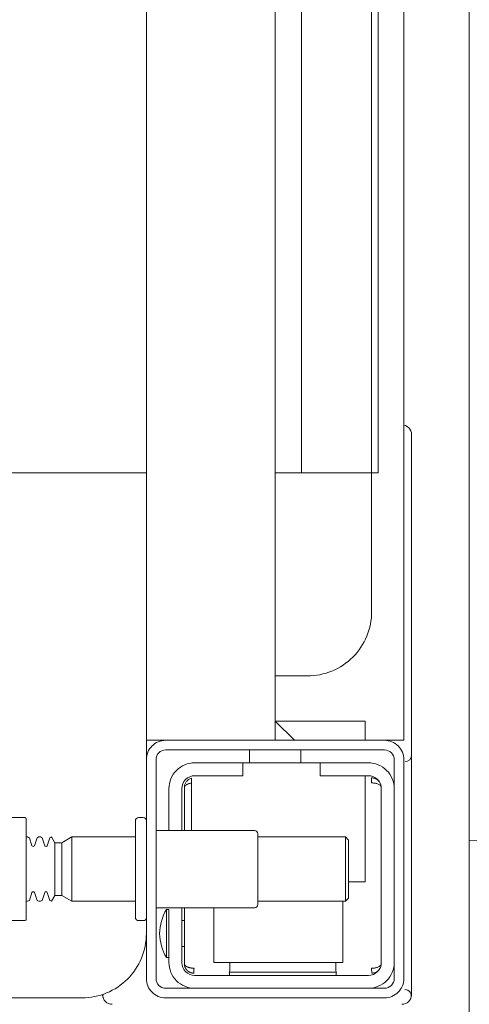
# Model space of a CAD drawing. Header units: millimetres. Extents: x -1893473 to 942156, y -568027 to 942944.
# Tile 158 of 256: x 152737 to 152807, y -497250 to -497097. Entities that reach past the tile are written whole.
import ezdxf
from ezdxf.enums import TextEntityAlignment as Align

# ---------------------------------------------------------------- set-up
doc = ezdxf.new("R2010")
doc.units = ezdxf.units.MM
doc.header["$LTSCALE"] = 0.2
doc.layers.get('0').update_dxf_attribs({"lineweight": 0})
for name, color, linetype, lineweight in [('!! 0_Opis_pom', 9, 'Continuous', 13), ('!! 1_OPIS POM NOWE', 140, 'Continuous', 5), ('!! 2 ZABUDOWA GK-MDF', 54, 'Continuous', 13), ('!! 2_wypos-sanitarne', 240, 'Continuous', 9), ('P-Opis nadproża', 150, 'Continuous', 9)]:
    doc.layers.add(name, color=color, linetype=linetype, lineweight=lineweight)
doc.layers.add('!!_@ wypos sanit nd', color=7, linetype='Continuous', lineweight=0, plot=False)
doc.styles.add('ARIAL', font='tahoma.ttf')

# ---------------------------------------------------------------- blocks, each defined once
blk = doc.blocks.new('A$Cff2eaf8b')
for points in [[(-0.15993, -0.0325), (-0.17249, -0.0325, 0.405519), (-0.172, -0.032), (-0.172, -0.0313, 0.414214), (-0.1725, -0.0308), (-0.1875, -0.0308, 0.414214), (-0.188, -0.0313), (-0.188, -0.032, 0.405519), (-0.18751, -0.0325), (-0.19, -0.0325, -0.414214), (-0.2, -0.0225), (-0.2, 0.0575, -0.266001), (-0.19506, 0.06612)], [(-0.188, 0.06265), (-0.188, -0.01362, 0.414214), (-0.1878, -0.01382), (-0.17545, -0.01382), (-0.1722, -0.01382, 0.414214), (-0.172, -0.01362), (-0.172, -0.00982)], [(-0.185, -0.01382), (-0.185, -0.01406, -0.050055), (-0.18485, -0.01432), (-0.18364, -0.01473, -0.719897), (-0.18364, -0.01511), (-0.18485, -0.01552, -0.050055), (-0.185, -0.01578), (-0.185, -0.01606, -0.050055), (-0.18485, -0.01632), (-0.18364, -0.01673, -0.719897), (-0.18364, -0.01711), (-0.18485, -0.01752, -0.050055), (-0.185, -0.01778), (-0.1841, -0.0183), (-0.1841, -0.01936), (-0.185, -0.02092), (-0.185, -0.0308)], [(-0.175, -0.01382), (-0.175, -0.01406, 0.050055), (-0.17515, -0.01432), (-0.17636, -0.01473, 0.719897), (-0.17636, -0.01511), (-0.17515, -0.01552, 0.050055), (-0.175, -0.01578), (-0.175, -0.01606, 0.050055), (-0.17515, -0.01632), (-0.17636, -0.01673, 0.719897), (-0.17636, -0.01711), (-0.17515, -0.01752, 0.050055), (-0.175, -0.01778), (-0.1759, -0.0183), (-0.1759, -0.01936), (-0.175, -0.02092), (-0.175, -0.0308)], [(-0.20011, -0.02584, 0.091301), (-0.20056, -0.02614, 0.198909), (-0.20099, -0.02721)], [(-0.19945, -0.02578, 0.170835), (-0.20011, -0.02584)], [(-0.18625, -0.03562, 0.119096), (-0.19, -0.03454, 0.119096), (-0.19375, -0.03562)], [(-0.186, -0.034), (-0.186, -0.0493, 0.414214), (-0.1855, -0.0498), (-0.1745, -0.0498, 0.414214), (-0.174, -0.0493), (-0.174, -0.034)], [(-0.1985, -0.04, -0.414214), (-0.1945, -0.036), (-0.18625, -0.036), (-0.18625, -0.03562), (-0.19375, -0.03562), (-0.19375, -0.036)], [(-0.174, -0.036), (-0.1675, -0.036, -0.414214), (-0.1635, -0.04), (-0.16353, -0.0395)], [(-0.186, -0.038), (-0.1945, -0.038, 0.414214), (-0.1965, -0.04), (-0.1965, -0.067, 0.414214), (-0.1945, -0.069), (-0.1675, -0.069, 0.414214), (-0.1655, -0.067), (-0.1655, -0.0595), (-0.1635, -0.0595), (-0.1635, -0.04)], [(-0.1635, -0.0475), (-0.1655, -0.0475), (-0.1655, -0.04, 0.414214), (-0.1675, -0.038), (-0.174, -0.038)], [(-0.1945, -0.06193), (-0.19515, -0.06194), (-0.19542, -0.06194), (-0.1956, -0.06194), (-0.19567, -0.06194, 0.116465), (-0.19589, -0.062), (-0.19601, -0.06205), (-0.19601, -0.04535), (-0.19589, -0.0454, 0.116465), (-0.19567, -0.04546), (-0.19542, -0.04546), (-0.19515, -0.04546), (-0.1945, -0.04547)], [(-0.15, -0.0525), (-0.15, -0.0575, 0.414214), (-0.14, -0.0675), (-0.11847, -0.0675), (-0.11847, -0.0525)], [(-0.1675, -0.071, 0.414214), (-0.1635, -0.067), (-0.1635, -0.0595)], [(-0.1985, -0.067, 0.414214), (-0.1945, -0.071)], [(-0.20099, -0.0722, 0.198909), (-0.20056, -0.07326, 0.091301), (-0.20011, -0.07356)], [(-0.16237, -0.07369), (-0.1625, -0.07369), (-0.16269, -0.07369), (-0.16294, -0.07369), (-0.16323, -0.07369), (-0.16357, -0.07369), (-0.16393, -0.07369), (-0.16428, -0.07369), (-0.19771, -0.07369), (-0.19841, -0.07369), (-0.19903, -0.07369), (-0.19948, -0.07369), (-0.19961, -0.07369), (-0.19973, -0.07367), (-0.19984, -0.07365), (-0.20003, -0.07359, 0.517033), (-0.1987, -0.07266)], [(-0.1633, -0.0727, 0.412536), (-0.1623, -0.0737), (-0.11251, -0.0737), (-0.11222, -0.07367), (-0.11194, -0.07358), (-0.11168, -0.07345), (-0.11145, -0.07326), (-0.11126, -0.07304), (-0.11112, -0.07278), (-0.11104, -0.0725)]]:
    blk.add_lwpolyline(points, format="xyb")
for points in [[(-0.11847, -0.0325), (-0.11847, 0.0575), (0.11153, 0.0575), (0.11153, -0.0325)], [(-0.1841, -0.0183), (-0.1759, -0.0183)], [(-0.1759, -0.01936), (-0.1841, -0.01936)], [(-0.175, -0.02092), (-0.185, -0.02092)], [(-0.20001, -0.0258), (-0.19988, -0.02576), (-0.19976, -0.02573), (-0.19963, -0.02571), (-0.19948, -0.02571)], [(-0.16, -0.0355), (-0.16, -0.0325), (0.16, -0.0325), (0.16, -0.0355)], [(-0.16, -0.0485), (-0.16, -0.0365)], [(-0.192, -0.038), (-0.192, -0.0384)], [(-0.188, -0.038), (-0.188, -0.0384)], [(-0.19478, -0.0384), (-0.186, -0.0384)], [(-0.16664, -0.0395), (-0.16666, -0.03934), (-0.16669, -0.03923), (-0.16672, -0.03912), (-0.16675, -0.03902), (-0.16679, -0.03892), (-0.16684, -0.03881), (-0.16689, -0.03872), (-0.16695, -0.03863), (-0.16702, -0.03855), (-0.1671, -0.03848), (-0.16718, -0.03843), (-0.16729, -0.0384), (-0.16718, -0.03841), (-0.16708, -0.03842), (-0.16696, -0.03845), (-0.16686, -0.03848), (-0.16677, -0.03851), (-0.16666, -0.03856), (-0.16657, -0.03861), (-0.16646, -0.03868), (-0.16636, -0.03876), (-0.16627, -0.03884), (-0.16618, -0.03894), (-0.1661, -0.03904), (-0.16603, -0.03915), (-0.16598, -0.03926), (-0.16593, -0.03938), (-0.16589, -0.0395), (-0.174, -0.0395)], [(-0.174, -0.0384), (-0.16722, -0.0384)], [(-0.185, -0.063), (-0.1945, -0.063), (-0.1945, -0.043), (-0.186, -0.043)], [(-0.19591, -0.04539), (-0.19602, -0.04539), (-0.19616, -0.04539), (-0.19632, -0.04539), (-0.1965, -0.04539)], [(-0.1615, -0.0485), (-0.1635, -0.0485)], [(-0.185, -0.0498), (-0.185, -0.06342), (-0.1845, -0.06392), (-0.1755, -0.06392), (-0.175, -0.06342), (-0.175, -0.0498)], [(0.16, -0.0555), (0.157, -0.0525), (0.16, -0.0525), (-0.16, -0.0525), (-0.157, -0.0525), (-0.16, -0.0555)], [(-0.157, -0.0525), (-0.157, -0.0665), (-0.16, -0.0665)], [(0.10602, -0.0525), (0.10602, -0.05658), (-0.11847, -0.05658)], [(-0.1615, -0.0565), (-0.1635, -0.0565)], [(-0.1965, -0.06201), (-0.19632, -0.06201), (-0.19616, -0.06201), (-0.19602, -0.06201), (-0.19591, -0.06201)], [(-0.175, -0.06342), (-0.185, -0.06342)], [(-0.182, -0.06392), (-0.182, -0.0665), (-0.1655, -0.0665)], [(-0.16636, -0.06865), (-0.16625, -0.06854), (-0.16619, -0.06847), (-0.16612, -0.06839), (-0.16606, -0.0683), (-0.16601, -0.0682), (-0.16596, -0.06811), (-0.16592, -0.06801), (-0.16589, -0.0679), (-0.16586, -0.0678), (-0.16584, -0.06769), (-0.16583, -0.06759), (-0.16583, -0.06749), (-0.16593, -0.0675), (-0.16607, -0.0675), (-0.1663, -0.0675), (-0.16641, -0.0675), (-0.16651, -0.0675), (-0.16661, -0.0675), (-0.16661, -0.0676), (-0.16662, -0.0677), (-0.16663, -0.0678), (-0.16664, -0.0679), (-0.16665, -0.068), (-0.16667, -0.06811), (-0.1667, -0.06821), (-0.16673, -0.06831), (-0.16676, -0.06841), (-0.1668, -0.06852), (-0.16685, -0.06862), (-0.1669, -0.06871), (-0.16697, -0.0688), (-0.16704, -0.06887), (-0.16712, -0.06893), (-0.16725, -0.069), (-0.19475, -0.069), (-0.19493, -0.0689), (-0.19501, -0.06882), (-0.19508, -0.06874), (-0.19513, -0.06865), (-0.19518, -0.06855), (-0.19522, -0.06846), (-0.19526, -0.06835), (-0.19529, -0.06825), (-0.19532, -0.06813), (-0.19534, -0.06803), (-0.19536, -0.06793), (-0.19537, -0.06783), (-0.19538, -0.06772), (-0.19539, -0.0676), (-0.19539, -0.0675), (-0.19617, -0.06751), (-0.19616, -0.06762), (-0.19615, -0.06772), (-0.19613, -0.06783), (-0.19611, -0.06793), (-0.19607, -0.06803), (-0.19603, -0.06813), (-0.19598, -0.06823), (-0.19593, -0.06832), (-0.19586, -0.06841), (-0.19579, -0.06849), (-0.19572, -0.06857), (-0.19563, -0.06865)], [(-0.03305, -0.0725), (-0.16, -0.0725), (-0.16, -0.0695)]]:
    blk.add_lwpolyline(points)
for points in [[(-0.2, -0.0695), (-0.2, -0.0355, -0.414214), (-0.197, -0.0325), (-0.163, -0.0325, -0.414214), (-0.16, -0.0355), (-0.16, -0.0695, -0.414214), (-0.163, -0.0725), (-0.197, -0.0725, -0.414214)], [(-0.1615, -0.0355), (-0.1615, -0.0695, -0.414214), (-0.163, -0.071), (-0.197, -0.071, -0.414214), (-0.1985, -0.0695), (-0.1985, -0.0355, -0.414214), (-0.197, -0.034), (-0.163, -0.034, -0.414214)]]:
    blk.add_lwpolyline(points, format="xyb", close=True)
for points in [[(-0.19467, -0.0384), (-0.19467, -0.0384), (-0.19467, -0.0384), (-0.19466, -0.0384), (-0.19466, -0.0384), (-0.19466, -0.0384), (-0.19466, -0.0384), (-0.19466, -0.0384), (-0.19466, -0.0384), (-0.19466, -0.0384), (-0.19466, -0.0384), (-0.19466, -0.0384), (-0.19466, -0.0384), (-0.19466, -0.0384), (-0.19466, -0.0384), (-0.19467, -0.0384), (-0.19467, -0.0384), (-0.19467, -0.0384), (-0.19467, -0.0384), (-0.19467, -0.0384), (-0.19468, -0.0384), (-0.19468, -0.0384), (-0.19468, -0.0384), (-0.19469, -0.0384), (-0.1947, -0.0384), (-0.19471, -0.0384), (-0.19471, -0.0384), (-0.19471, -0.0384), (-0.19471, -0.0384), (-0.19472, -0.0384), (-0.19472, -0.0384), (-0.19472, -0.0384), (-0.19472, -0.03841), (-0.19473, -0.03841), (-0.19473, -0.03841), (-0.19473, -0.03841), (-0.19473, -0.03841), (-0.19473, -0.03841), (-0.19474, -0.03841), (-0.19474, -0.03841), (-0.19474, -0.03841), (-0.19474, -0.03841), (-0.19474, -0.03841), (-0.19474, -0.03841), (-0.19475, -0.03841), (-0.19475, -0.03841), (-0.19475, -0.03841), (-0.19475, -0.03841), (-0.19476, -0.03841), (-0.19476, -0.03841), (-0.19476, -0.03841), (-0.19476, -0.03841), (-0.19477, -0.03842), (-0.19477, -0.03842), (-0.19477, -0.03842), (-0.19478, -0.03842), (-0.19479, -0.03842), (-0.19479, -0.03842), (-0.1948, -0.03843), (-0.19481, -0.03843), (-0.19481, -0.03843), (-0.19482, -0.03844), (-0.19483, -0.03844), (-0.19484, -0.03844), (-0.19484, -0.03845), (-0.19485, -0.03845), (-0.19486, -0.03845), (-0.19486, -0.03846), (-0.19487, -0.03846), (-0.19488, -0.03847), (-0.19489, -0.03847), (-0.19489, -0.03848), (-0.1949, -0.03848), (-0.19491, -0.03849), (-0.19491, -0.03849), (-0.19492, -0.0385), (-0.19493, -0.0385), (-0.19493, -0.03851), (-0.19494, -0.03851), (-0.19495, -0.03852), (-0.19495, -0.03852), (-0.19496, -0.03853), (-0.19497, -0.03854), (-0.19497, -0.03854), (-0.19498, -0.03855), (-0.19499, -0.03856), (-0.19499, -0.03856), (-0.195, -0.03857), (-0.19501, -0.03858), (-0.19501, -0.03859), (-0.19502, -0.03859), (-0.19503, -0.0386), (-0.19503, -0.03861), (-0.19504, -0.03862), (-0.19505, -0.03862), (-0.19505, -0.03863), (-0.19506, -0.03864), (-0.19507, -0.03865), (-0.19507, -0.03866), (-0.19508, -0.03867), (-0.19508, -0.03868), (-0.19509, -0.03869), (-0.1951, -0.03869), (-0.1951, -0.0387), (-0.19511, -0.03871), (-0.19511, -0.03872), (-0.19512, -0.03873), (-0.19512, -0.03874), (-0.19513, -0.03875), (-0.19514, -0.03876), (-0.19514, -0.03877), (-0.19515, -0.03878), (-0.19515, -0.03879), (-0.19516, -0.0388), (-0.19516, -0.03881), (-0.19517, -0.03882), (-0.19517, -0.03884), (-0.19518, -0.03885), (-0.19518, -0.03886), (-0.19519, -0.03887), (-0.1952, -0.03888), (-0.1952, -0.03889), (-0.19521, -0.0389), (-0.19521, -0.03891), (-0.19521, -0.03893), (-0.19522, -0.03894), (-0.19522, -0.03895), (-0.19523, -0.03896), (-0.19523, -0.03897), (-0.19524, -0.03899), (-0.19524, -0.039), (-0.19525, -0.03901), (-0.19525, -0.03902), (-0.19526, -0.03905), (-0.19527, -0.03907), (-0.19528, -0.0391), (-0.19528, -0.03912), (-0.19529, -0.03915), (-0.1953, -0.03918), (-0.19531, -0.0392), (-0.19531, -0.03923), (-0.19532, -0.03926), (-0.19532, -0.03928), (-0.19533, -0.03931), (-0.19533, -0.03933), (-0.19534, -0.03936), (-0.19534, -0.03939), (-0.19535, -0.03941), (-0.19535, -0.03944), (-0.19536, -0.03947), (-0.19536, -0.03949), (-0.19536, -0.03952), (-0.19537, -0.03955), (-0.19537, -0.03957), (-0.19537, -0.0396), (-0.19537, -0.03961), (-0.19537, -0.03962), (-0.19538, -0.03963), (-0.19538, -0.03963), (-0.19538, -0.03964), (-0.19538, -0.03965), (-0.19538, -0.03965), (-0.19538, -0.03966), (-0.19538, -0.03966), (-0.19538, -0.03967), (-0.19538, -0.03967), (-0.19538, -0.03968), (-0.19538, -0.03969), (-0.19538, -0.03969), (-0.19538, -0.0397), (-0.19538, -0.0397), (-0.19538, -0.0397), (-0.19538, -0.03971), (-0.19538, -0.03971), (-0.19538, -0.03972), (-0.19538, -0.03972), (-0.19538, -0.03972), (-0.19538, -0.03973), (-0.19538, -0.03973), (-0.19538, -0.03973), (-0.19538, -0.03974), (-0.19538, -0.03974), (-0.19538, -0.03974), (-0.19538, -0.03974), (-0.19538, -0.03975), (-0.19538, -0.03975), (-0.19538, -0.03975), (-0.19538, -0.03976), (-0.19538, -0.03976), (-0.19538, -0.03977), (-0.19538, -0.03977), (-0.19539, -0.03978), (-0.19539, -0.03978), (-0.19539, -0.03979), (-0.19539, -0.03979), (-0.19539, -0.03979), (-0.19539, -0.0398), (-0.19539, -0.0398), (-0.19539, -0.03981), (-0.19539, -0.03981), (-0.19539, -0.03982), (-0.19538, -0.03982), (-0.19538, -0.03983), (-0.19538, -0.03983), (-0.19538, -0.03984), (-0.19538, -0.03984), (-0.19538, -0.03984), (-0.19538, -0.03985), (-0.19538, -0.03986), (-0.19538, -0.03986), (-0.19538, -0.03987), (-0.19538, -0.03987), (-0.19538, -0.03987), (-0.19538, -0.03988), (-0.19538, -0.03988), (-0.19538, -0.03989), (-0.19538, -0.03989), (-0.19538, -0.03989), (-0.19538, -0.03989), (-0.19538, -0.0399), (-0.19538, -0.0399), (-0.19539, -0.0399), (-0.19539, -0.0399), (-0.19539, -0.0399), (-0.19539, -0.0399), (-0.19539, -0.0399), (-0.19539, -0.03991), (-0.1954, -0.03991), (-0.1954, -0.03991), (-0.1954, -0.03991), (-0.1954, -0.03991), (-0.1954, -0.03991), (-0.19541, -0.03991), (-0.19541, -0.03991), (-0.19542, -0.03991), (-0.19542, -0.03991), (-0.19543, -0.0399), (-0.19544, -0.0399), (-0.19545, -0.0399), (-0.19545, -0.0399), (-0.19546, -0.0399), (-0.19546, -0.0399), (-0.19547, -0.0399), (-0.19547, -0.0399), (-0.19548, -0.0399), (-0.19549, -0.0399), (-0.1955, -0.0399), (-0.1955, -0.0399), (-0.19551, -0.0399), (-0.19552, -0.0399), (-0.19553, -0.0399), (-0.19554, -0.0399), (-0.19555, -0.0399), (-0.19556, -0.0399), (-0.19557, -0.0399), (-0.19558, -0.0399), (-0.19559, -0.0399), (-0.19561, -0.0399), (-0.19564, -0.0399), (-0.19566, -0.0399), (-0.19568, -0.0399), (-0.1957, -0.0399), (-0.19574, -0.0399), (-0.19576, -0.0399), (-0.19578, -0.0399), (-0.19595, -0.0399), (-0.19596, -0.0399), (-0.19598, -0.0399), (-0.19599, -0.0399), (-0.19601, -0.0399), (-0.19602, -0.0399), (-0.19603, -0.0399), (-0.19604, -0.0399), (-0.19605, -0.0399), (-0.19606, -0.0399), (-0.19607, -0.0399), (-0.19608, -0.0399), (-0.19609, -0.0399), (-0.1961, -0.0399), (-0.19611, -0.0399), (-0.19612, -0.0399), (-0.19613, -0.03989), (-0.19614, -0.03989), (-0.19614, -0.03989), (-0.19615, -0.03989), (-0.19615, -0.03989), (-0.19615, -0.03989), (-0.19615, -0.03989), (-0.19616, -0.03989), (-0.19616, -0.03989), (-0.19616, -0.03989), (-0.19616, -0.0399), (-0.19616, -0.0399), (-0.19616, -0.0399), (-0.19616, -0.0399), (-0.19616, -0.0399), (-0.19617, -0.0399), (-0.19617, -0.03991), (-0.19617, -0.03991), (-0.19617, -0.03991), (-0.19617, -0.03991), (-0.19617, -0.03991), (-0.19617, -0.03991), (-0.19617, -0.03991), (-0.19617, -0.03991), (-0.19617, -0.03991), (-0.19617, -0.03991), (-0.19617, -0.0399), (-0.19617, -0.0399), (-0.19617, -0.0399), (-0.19617, -0.03989), (-0.19617, -0.03989), (-0.19617, -0.03989), (-0.19617, -0.03988), (-0.19617, -0.03987), (-0.19617, -0.03986), (-0.19617, -0.03985), (-0.19617, -0.03984), (-0.19617, -0.03984), (-0.19617, -0.03984), (-0.19617, -0.03983), (-0.19617, -0.03983), (-0.19617, -0.03982), (-0.19617, -0.03982), (-0.19617, -0.03981), (-0.19616, -0.0398), (-0.19616, -0.03979), (-0.19616, -0.03979), (-0.19616, -0.03978), (-0.19616, -0.03978), (-0.19616, -0.03977), (-0.19616, -0.03977), (-0.19616, -0.03977), (-0.19616, -0.03976), (-0.19616, -0.03976), (-0.19616, -0.03975), (-0.19616, -0.03975), (-0.19616, -0.03974), (-0.19616, -0.03974), (-0.19616, -0.03973), (-0.19616, -0.03973), (-0.19616, -0.03972), (-0.19616, -0.03972), (-0.19616, -0.03972), (-0.19616, -0.03972), (-0.19616, -0.03971), (-0.19616, -0.03971), (-0.19616, -0.0397), (-0.19615, -0.0397), (-0.19615, -0.0397), (-0.19615, -0.03969), (-0.19615, -0.03969), (-0.19615, -0.03968), (-0.19615, -0.03967), (-0.19615, -0.03967), (-0.19615, -0.03966), (-0.19615, -0.03966), (-0.19615, -0.03965), (-0.19615, -0.03964), (-0.19614, -0.03964), (-0.19614, -0.03963), (-0.19614, -0.03962), (-0.19614, -0.03962), (-0.19614, -0.03961), (-0.19614, -0.0396), (-0.19614, -0.03959), (-0.19613, -0.03958), (-0.19613, -0.03958), (-0.19613, -0.03957), (-0.19613, -0.03955), (-0.19612, -0.03954), (-0.19612, -0.03952), (-0.19611, -0.0395), (-0.19611, -0.03949), (-0.1961, -0.03947), (-0.1961, -0.03945), (-0.19609, -0.03944), (-0.19609, -0.03942), (-0.19608, -0.03941), (-0.19608, -0.03939), (-0.19607, -0.03937), (-0.19607, -0.03936), (-0.19606, -0.03934), (-0.19605, -0.03933), (-0.19605, -0.03931), (-0.19604, -0.0393), (-0.19603, -0.03928), (-0.19603, -0.03927), (-0.19602, -0.03925), (-0.19601, -0.03923), (-0.196, -0.03922), (-0.196, -0.0392), (-0.19599, -0.03919), (-0.19598, -0.03918), (-0.19597, -0.03916), (-0.19596, -0.03915), (-0.19596, -0.03913), (-0.19595, -0.03912), (-0.19594, -0.0391), (-0.19593, -0.03909), (-0.19592, -0.03907), (-0.19591, -0.03906), (-0.1959, -0.03905), (-0.19589, -0.03903), (-0.19588, -0.03902), (-0.19587, -0.03901), (-0.19586, -0.03899), (-0.19585, -0.03898), (-0.19584, -0.03897), (-0.19583, -0.03895), (-0.19582, -0.03894), (-0.19581, -0.03893), (-0.1958, -0.03891), (-0.19579, -0.0389), (-0.19577, -0.03889), (-0.19576, -0.03888), (-0.19575, -0.03886), (-0.19574, -0.03885), (-0.19573, -0.03884), (-0.19572, -0.03883), (-0.1957, -0.03882), (-0.19569, -0.0388), (-0.19568, -0.03879), (-0.19567, -0.03878), (-0.19565, -0.03877), (-0.19564, -0.03876), (-0.19563, -0.03875), (-0.19562, -0.03874), (-0.1956, -0.03873), (-0.19559, -0.03872), (-0.19558, -0.03871), (-0.19556, -0.0387), (-0.19555, -0.03869), (-0.19554, -0.03868), (-0.19552, -0.03867), (-0.19551, -0.03866), (-0.19549, -0.03865), (-0.19548, -0.03864), (-0.19547, -0.03863), (-0.19545, -0.03862), (-0.19544, -0.03861), (-0.19542, -0.0386), (-0.19541, -0.0386), (-0.19539, -0.03859), (-0.19538, -0.03858), (-0.19536, -0.03857), (-0.19535, -0.03856), (-0.19533, -0.03856), (-0.19532, -0.03855), (-0.1953, -0.03854), (-0.19529, -0.03853), (-0.19527, -0.03853), (-0.19526, -0.03852), (-0.19524, -0.03851), (-0.19522, -0.03851), (-0.19521, -0.0385), (-0.19519, -0.0385), (-0.19518, -0.03849), (-0.19516, -0.03848), (-0.19515, -0.03848), (-0.19513, -0.03847), (-0.19511, -0.03847), (-0.1951, -0.03846), (-0.19508, -0.03846), (-0.19506, -0.03845), (-0.19505, -0.03845), (-0.19503, -0.03845), (-0.19502, -0.03844), (-0.195, -0.03844), (-0.19498, -0.03843), (-0.19497, -0.03843), (-0.19495, -0.03843), (-0.19493, -0.03842), (-0.19492, -0.03842), (-0.19491, -0.03842), (-0.1949, -0.03842), (-0.19489, -0.03842), (-0.19488, -0.03842), (-0.19487, -0.03841), (-0.19486, -0.03841), (-0.19485, -0.03841), (-0.19484, -0.03841), (-0.19483, -0.03841), (-0.19481, -0.03841), (-0.1948, -0.03841), (-0.19479, -0.03841), (-0.19479, -0.03841), (-0.19478, -0.03841), (-0.19478, -0.0384), (-0.19477, -0.0384), (-0.19477, -0.0384), (-0.19476, -0.0384), (-0.19475, -0.0384), (-0.19474, -0.0384), (-0.19474, -0.0384), (-0.19473, -0.0384), (-0.19473, -0.0384), (-0.19471, -0.0384), (-0.19471, -0.0384), (-0.1947, -0.0384), (-0.1947, -0.0384), (-0.19469, -0.0384), (-0.19469, -0.0384), (-0.19469, -0.0384), (-0.19469, -0.0384), (-0.19468, -0.0384), (-0.19468, -0.0384), (-0.19468, -0.0384), (-0.19468, -0.0384), (-0.19467, -0.0384), (-0.19467, -0.0384), (-0.19467, -0.0384)], [(-0.11847, -0.0685), (0.11153, -0.0685), (0.11153, -0.0675), (-0.11847, -0.0675)]]:
    blk.add_lwpolyline(points, close=True)
blk = doc.blocks.new('A$C6ce7c513')
at = {"lineweight": 0}
for points in [[(-0.17548, -0.00049), (-0.17646, -0.04094)], [(-0.17548, -0.00049), (0.17547, -0.00049)]]:
    blk.add_lwpolyline(points, dxfattribs=at)
blk = doc.blocks.new('A$C2EB40A8D')
at = {"layer": '!! 2 ZABUDOWA GK-MDF'}
blk.add_lwpolyline([(-10861.12989, -3192.48603), (-10861.12989, -2122.48603)], dxfattribs=at)
at = {"layer": '!! 2_wypos-sanitarne', "xscale": 1000, "yscale": 1000, "zscale": 1000, "rotation": 90}
blk.add_blockref('A$C6ce7c513', (-10861.61982, -2647.48429), dxfattribs=at)
at = {"layer": '!!_@ wypos sanit nd', "xscale": 1000, "yscale": 1000, "zscale": 1000, "rotation": 90}
blk.add_blockref('A$Cff2eaf8b', (-10943.79982, -2647.48429), dxfattribs=at)
at = {"layer": '!! 0_Opis_pom', "ltscale": 0.7, "style": 'ARIAL'}
for tag, p in [('B1,21', (-891.77727, 31796.97458)), ('A1,16', (-13651.31084, 31587.95236)), ('B1,19', (-5798.61305, 31587.22944)), ('B1/17', (-9701.43347, 31565.05244)), ('1,23', (10805.41388, 31565.05244)), ('1,22', (4526.58954, 31507.65132)), ('A1,1', (-16866.13618, 31459.3792)), ('B1,18', (-7791.62894, 31330.08444)), ('B1,20', (-2961.4347, 31167.05787)), ('A1,6', (-19287.17717, 30923.71998)), ('B1,1', (14135.63445, 30913.92963)), ('B1,3', (17346.74696, 30023.81022)), ('B1,4', (29817.71501, 29157.67457)), ('A1,5', (-23454.5385, 28820.77901)), ('A1,2', (-17502.57721, 28602.57524)), ('B1,2D', (2616.16402, 28559.52261)), ('A1,15', (-13651.31084, 28261.46046)), ('B1,4', (29883.58177, 28158.35876)), ('B1,2B', (18801.54781, 27650.12382)), ('B1,2A', (13086.7373, 27376.04393)), ('A1,3', (-16846.27912, 25980.40356)), ('B1,8', (9089.53994, 25356.27639)), ('B1,6', (31915.87888, 23754.79829)), ('A1,4', (-24010.17576, 23559.17399)), ('B1,14', (-11621.32288, 23261.44183)), ('B1,13', (-3080.55208, 22924.09997)), ('B1,5', (29245.49088, 22896.69268)), ('B1,10', (3982.60923, 22874.21277)), ('B1,9', (5634.43488, 22623.92098)), ('B1,2C', (13327.26639, 22378.5328)), ('B1,7', (16398.41175, 22348.28836)), ('B1,11', (5553.20442, 20939.83877)), ('B1,12', (3693.27174, 20628.72148)), ('C1,3', (5969.08376, 16336.01084)), ('C1,2', (11955.93711, 11671.55655)), ('C1,1', (15659.17205, 11415.94196)), ('C1,4', (5140.00888, 9205.5831)), ('C1,5', (5680.4486, 6154.54995)), ('C1,10', (16327.05085, 6080.66085)), ('C1,9', (16526.57171, 3173.45283)), ('C1,6', (6367.37903, 2771.84181)), ('D0,18', (-1981.87701, -110.73158)), ('D0,7', (-13531.42299, -1159.67649)), ('C1,7', (7275.77161, -1303.00991)), ('D0,17', (2064.87671, -1345.69113)), ('D0,3', (-9324.21674, -1442.63631)), ('D0,6', (-17529.61851, -1957.37463)), ('D0,10', (-21369.4432, -2140.60378)), ('D,09', (-12990.08379, -2746.32902)), ('D0,2', (-5516.19514, -3101.87722)), ('D0,16', (2266.73061, -3284.15369)), ('D0,8', (-14357.79539, -3567.69719)), ('D0,5', (-10461.54478, -3629.26575)), ('D0,4', (-8396.53404, -4353.7937)), ('D0,15', (1974.41895, -5205.84774)), ('D0,1', (-5633.49598, -5662.48534)), ('D0,11', (-23334.09291, -6045.78706)), ('D0,12', (-22436.85763, -9302.9678)), ('D0,13', (-22436.85763, -11581.16526)), ('D0,14', (-13645.94445, -11884.57769))]:
    blk.add_attdef(tag, text='', height=119.68, dxfattribs=at).set_placement(p, align=Align.MIDDLE_CENTER)
at = {"layer": '!! 1_OPIS POM NOWE', "style": 'ARIAL'}
for tag, p in [('C1.7A', (7769.3756, 685.765)), ('C1.7C', (7655.80151, -2045.04756)), ('C1.8B', (10935.93068, -2107.41983)), ('C1.8A', (13897.39715, -2120.69016)), ('C1.7B', (8274.43201, -3270.18959)), ('E1.2', (16701.02923, -5331.07351)), ('E1.5E', (21974.23379, -5463.99012)), ('E1.5D', (24989.27391, -5785.36474)), ('E1.1', (8357.81567, -5851.01076)), ('E1.5C', (25222.53959, -6394.64172)), ('E1.5B', (27694.70831, -7009.86571)), ('E1.6', (5279.46063, -8141.28746)), ('E1.5A', (25547.9555, -8495.18994)), ('E1.5G', (23977.19473, -9792.46695)), ('E1.5F', (22414.7084, -9822.66389)), ('E1,4', (13935.69867, -10458.20073)), ('E1.5L', (28030.8296, -11267.7725)), ('E1.3', (5639.18862, -11994.01941)), ('E1.5H', (23988.49716, -12231.38049)), ('E1.5K', (27714.73934, -12977.98364)), ('E1.5I', (22290.68736, -13989.9049)), ('E1.5J', (27095.71534, -16088.17469))]:
    blk.add_attdef(tag, text='', height=119.68, dxfattribs=at).set_placement(p, align=Align.MIDDLE_CENTER)

msp = doc.modelspace()

# ---------------------------------------------------------------- block references
at = {"layer": 'P-Opis nadproża', "color": 4}
msp.add_blockref('A$C2EB40A8D', (163667.94092, -494401.63474), dxfattribs=at)

doc.saveas('drawing.dxf')
